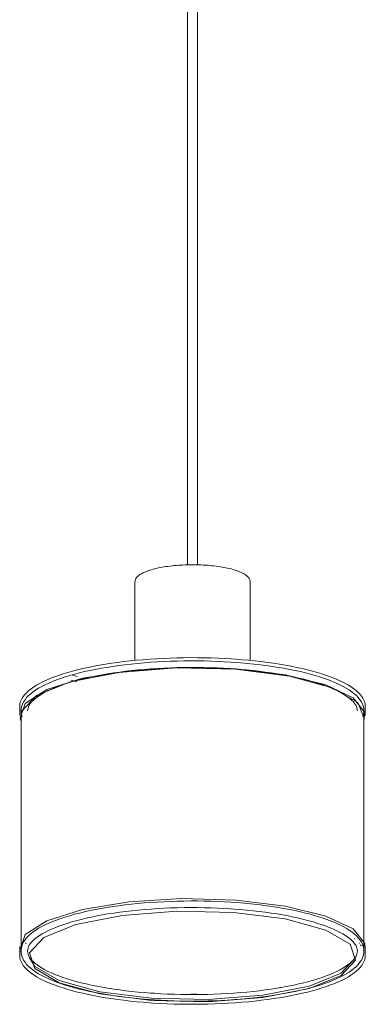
# Model space of a CAD drawing. Header units: millimetres. Extents: x 2834 to 10851, y -1034 to 7771.
# Tile 3 of 9: x 7145 to 7355, y -1034 to -435. Entities that reach past the tile are written whole.
import ezdxf

# ---------------------------------------------------------------- set-up
doc = ezdxf.new("R2010")
doc.units = ezdxf.units.MM
doc.layers.add('E-LITE-EQPM', color=7, linetype='Continuous', lineweight=20)

# ---------------------------------------------------------------- blocks, each defined once
blk = doc.blocks.new('64314-5L   _Suspended_tensor - 64314-47-5L MAMBO Black_rattan pendant lamp ø210-5L-721066-00 Isometrico PDF')
at = {"layer": 'E-LITE-EQPM', "color": 253, "lineweight": 15, "true_color": 0xaaaaaa}
for p, q in [((3970.89, -4.53), (3970.89, -767.11)), ((3976.89, -767.13), (3976.89, -4.53)), ((3938.87, -777.48), (3938.87, -825.28)), ((4008.87, -825.36), (4008.87, -777.48)), ((3900.02, -837.25), (3903.52, -838.21)), ((3903.76, -835.08), (3900.84, -834.28)), ((4072.3, -849.81), (4073.16, -849.75)), ((3868.84, -853.23), (3868.84, -858.7)), ((4078.84, -858.7), (4078.84, -853.23)), ((3869.64, -857.57), (3869.64, -1000.61)), ((4078.04, -1000.61), (4078.04, -857.57)), ((4072.16, -994.41), (4072.53, -994.7)), ((3868.84, -999.36), (3868.84, -1004.84)), ((3872.37, -997.44), (3872.73, -997.02)), ((4075.04, -997.1), (4075.4, -997.52)), ((4075.96, -998.26), (4076.42, -998.94)), ((4078.84, -1004.84), (4078.84, -999.36)), ((3869.32, -1002.15), (3869.43, -1002.45)), ((3869.76, -1002), (3869.68, -1001.37)), ((4077.72, -1001.61), (4077.8, -1001.31)), ((3921.05, -1024.38), (3923.98, -1024.84)), ((4025.25, -1024.6), (4028.15, -1024.12)), ((3973.04, -1028.38), (3976.41, -1028.37))]:
    blk.add_line(p, q, dxfattribs=at)
for points in [[(3938.87, -777.48, 0), (3938.91, -776.96, 0), (3939.02, -776.46, 0), (3939.2, -775.97, 0), (3939.44, -775.49, 0), (3939.74, -775.04, 0), (3940.09, -774.6, 0), (3940.49, -774.18, 0), (3940.94, -773.77, 0), (3941.44, -773.38, 0), (3941.99, -772.99, 0), (3942.58, -772.62, 0), (3943.22, -772.26, 0), (3943.91, -771.91, 0), (3944.64, -771.57, 0), (3945.41, -771.25, 0), (3946.23, -770.93, 0), (3947.09, -770.62, 0), (3947.99, -770.32, 0), (3948.93, -770.04, 0), (3949.9, -769.76, 0), (3950.92, -769.5, 0), (3951.97, -769.25, 0), (3953.05, -769.01, 0), (3954.16, -768.78, 0), (3955.31, -768.57, 0), (3956.48, -768.36, 0), (3957.69, -768.18, 0), (3958.91, -768, 0), (3960.16, -767.84, 0), (3961.43, -767.7, 0), (3962.72, -767.57, 0), (3964.03, -767.45, 0), (3965.36, -767.35, 0), (3966.69, -767.26, 0), (3968.04, -767.19, 0), (3969.4, -767.13, 0), (3970.76, -767.09, 0), (3972.13, -767.06, 0), (3973.5, -767.05, 0), (3974.88, -767.05, 0), (3976.25, -767.07, 0), (3977.62, -767.1, 0), (3978.98, -767.15, 0), (3980.33, -767.22, 0), (3981.67, -767.3, 0), (3983, -767.39, 0), (3984.32, -767.5, 0), (3985.62, -767.62, 0), (3986.9, -767.76, 0), (3988.17, -767.92, 0), (3989.4, -768.08, 0), (3990.62, -768.26, 0), (3991.81, -768.46, 0), (3992.97, -768.66, 0), (3994.1, -768.88, 0), (3995.2, -769.11, 0), (3996.27, -769.36, 0), (3997.3, -769.62, 0), (3998.3, -769.89, 0), (3999.26, -770.17, 0), (4000.18, -770.46, 0), (4001.06, -770.76, 0), (4001.48, -770.91, 0)], [(4008.87, -777.48, 0), (4008.84, -776.96, 0), (4008.73, -776.46, 0), (4008.55, -775.97, 0), (4008.31, -775.49, 0), (4008.01, -775.04, 0), (4007.66, -774.6, 0), (4007.26, -774.18, 0), (4006.81, -773.77, 0), (4006.31, -773.38, 0), (4005.76, -772.99, 0), (4005.17, -772.62, 0), (4004.53, -772.26, 0), (4003.84, -771.91, 0), (4003.11, -771.57, 0), (4002.34, -771.25, 0), (4001.52, -770.93, 0), (4001.48, -770.91, 0)], [(3868.84, -853.23, 0), (3868.93, -851.98, 0), (3869.19, -850.74, 0), (3869.64, -849.52, 0), (3870.25, -848.31, 0), (3871.03, -847.11, 0), (3871.97, -845.94, 0), (3873.08, -844.78, 0), (3874.34, -843.64, 0), (3875.76, -842.52, 0), (3877.34, -841.42, 0), (3879.07, -840.35, 0), (3880.94, -839.29, 0), (3882.96, -838.26, 0), (3885.13, -837.25, 0), (3887.43, -836.27, 0), (3889.88, -835.32, 0), (3892.45, -834.4, 0), (3895.16, -833.5, 0), (3897.98, -832.64, 0), (3900.93, -831.81, 0), (3904, -831.01, 0), (3907.17, -830.25, 0), (3910.46, -829.53, 0), (3913.84, -828.84, 0), (3917.31, -828.19, 0), (3920.88, -827.58, 0), (3924.53, -827.01, 0), (3928.26, -826.48, 0), (3932.07, -826, 0), (3935.94, -825.55, 0), (3939.87, -825.15, 0), (3943.85, -824.79, 0), (3947.88, -824.48, 0), (3951.95, -824.22, 0), (3956.06, -824, 0), (3960.2, -823.82, 0), (3964.35, -823.69, 0), (3968.53, -823.61, 0), (3972.71, -823.57, 0), (3976.89, -823.58, 0), (3981.07, -823.64, 0), (3985.24, -823.75, 0), (3989.39, -823.9, 0), (3993.51, -824.09, 0), (3997.6, -824.33, 0), (4000.05, -824.5, 0)], [(3869.64, -855.98, 0), (3869.74, -854.56, 0), (3870.04, -853.15, 0), (3870.54, -851.78, 0), (3871.21, -850.44, 0), (3872.06, -849.15, 0), (3873.06, -847.89, 0), (3874.23, -846.68, 0), (3875.54, -845.49, 0), (3877, -844.34, 0), (3878.61, -843.22, 0), (3880.35, -842.13, 0), (3882.24, -841.07, 0), (3884.27, -840.04, 0), (3886.44, -839.03, 0), (3888.73, -838.06, 0), (3891.16, -837.11, 0), (3893.72, -836.19, 0), (3896.4, -835.31, 0), (3899.2, -834.45, 0), (3902.11, -833.63, 0), (3905.14, -832.84, 0), (3908.27, -832.09, 0), (3911.51, -831.38, 0), (3914.84, -830.7, 0), (3918.27, -830.06, 0), (3921.78, -829.46, 0), (3925.37, -828.9, 0), (3929.04, -828.38, 0), (3932.78, -827.9, 0), (3936.59, -827.46, 0), (3940.45, -827.07, 0), (3944.37, -826.72, 0), (3948.33, -826.41, 0), (3952.33, -826.15, 0), (3956.37, -825.93, 0), (3960.44, -825.76, 0), (3964.52, -825.63, 0), (3968.62, -825.55, 0), (3972.73, -825.52, 0), (3976.84, -825.53, 0), (3980.94, -825.59, 0), (3985.04, -825.69, 0), (3989.11, -825.83, 0), (3993.17, -826.03, 0), (3997.19, -826.27, 0), (3999.59, -826.43, 0)], [(4078.04, -855.98, 0), (4077.94, -854.56, 0), (4077.63, -853.15, 0), (4077.14, -851.78, 0), (4076.46, -850.44, 0), (4075.62, -849.15, 0), (4074.61, -847.89, 0), (4073.45, -846.68, 0), (4072.14, -845.49, 0), (4070.68, -844.34, 0), (4069.07, -843.22, 0), (4067.32, -842.13, 0), (4065.43, -841.07, 0), (4063.4, -840.04, 0), (4061.24, -839.03, 0), (4058.94, -838.06, 0), (4056.51, -837.11, 0), (4053.96, -836.19, 0), (4051.28, -835.31, 0), (4048.48, -834.45, 0), (4045.56, -833.63, 0), (4042.54, -832.84, 0), (4039.4, -832.09, 0), (4036.17, -831.38, 0), (4032.83, -830.7, 0), (4029.41, -830.06, 0), (4025.9, -829.46, 0), (4022.3, -828.9, 0), (4018.63, -828.38, 0), (4014.89, -827.9, 0), (4011.09, -827.46, 0), (4007.22, -827.07, 0), (4003.31, -826.72, 0), (3999.59, -826.43, 0)], [(4078.84, -853.23, 0), (4078.75, -851.98, 0), (4078.48, -850.74, 0), (4078.04, -849.52, 0), (4077.43, -848.31, 0), (4076.65, -847.11, 0), (4075.7, -845.94, 0), (4074.6, -844.78, 0), (4073.33, -843.64, 0), (4071.91, -842.52, 0), (4070.34, -841.42, 0), (4068.61, -840.35, 0), (4066.73, -839.29, 0), (4064.71, -838.26, 0), (4062.55, -837.25, 0), (4060.24, -836.27, 0), (4057.8, -835.32, 0), (4055.22, -834.4, 0), (4052.52, -833.5, 0), (4049.69, -832.64, 0), (4046.74, -831.81, 0), (4043.68, -831.01, 0), (4040.5, -830.25, 0), (4037.22, -829.53, 0), (4033.84, -828.84, 0), (4030.36, -828.19, 0), (4026.79, -827.58, 0), (4023.14, -827.01, 0), (4019.41, -826.48, 0), (4015.61, -826, 0), (4011.74, -825.55, 0), (4007.81, -825.15, 0), (4003.83, -824.79, 0), (4000.05, -824.5, 0)], [(4000.15, -830.39, 0), (3967.45, -829.52, 0), (3935.38, -831.49, 0), (3907.07, -836.14, 0), (3885.29, -842.99, 0), (3872.19, -851.38, 0), (3869.03, -860.48, 0), (3869.53, -862.05, 0)], [(3999.95, -830.61, 0), (3963.87, -829.82, 0), (3929, -832.51, 0), (3899.53, -838.36, 0), (3879.03, -846.66, 0), (3869.96, -856.42, 0), (3869.73, -859.73, 0)], [(3873.64, -855.98, 0), (3873.7, -855.12, 0), (3873.89, -854.26, 0), (3874.21, -853.37, 0), (3874.67, -852.45, 0), (3875.29, -851.5, 0), (3876.07, -850.53, 0), (3877.01, -849.55, 0), (3878.11, -848.56, 0), (3879.38, -847.56, 0), (3880.81, -846.57, 0), (3882.39, -845.58, 0), (3884.13, -844.6, 0), (3886.02, -843.64, 0), (3888.06, -842.69, 0), (3890.24, -841.76, 0), (3892.56, -840.85, 0), (3895.02, -839.97, 0), (3897.61, -839.12, 0), (3900.32, -838.29, 0), (3903.16, -837.49, 0), (3906.11, -836.73, 0), (3909.17, -835.99, 0), (3912.34, -835.29, 0), (3915.61, -834.63, 0), (3918.97, -834, 0), (3922.42, -833.41, 0), (3925.96, -832.85, 0), (3929.58, -832.34, 0), (3933.27, -831.87, 0), (3937.02, -831.44, 0), (3940.83, -831.05, 0), (3944.7, -830.71, 0), (3948.62, -830.4, 0), (3952.57, -830.14, 0), (3956.56, -829.93, 0), (3960.58, -829.76, 0), (3964.62, -829.63, 0), (3968.68, -829.55, 0), (3972.74, -829.52, 0), (3976.81, -829.53, 0), (3980.87, -829.58, 0), (3984.92, -829.69, 0), (3988.95, -829.83, 0), (3992.95, -830.02, 0), (3996.93, -830.26, 0), (3999.3, -830.42, 0)], [(4074.04, -855.98, 0), (4073.98, -855.12, 0), (4073.79, -854.26, 0), (4073.47, -853.37, 0), (4073, -852.45, 0), (4072.38, -851.5, 0), (4071.61, -850.53, 0), (4070.67, -849.55, 0), (4069.56, -848.56, 0), (4068.3, -847.56, 0), (4066.87, -846.57, 0), (4065.29, -845.58, 0), (4063.55, -844.6, 0), (4061.65, -843.64, 0), (4059.62, -842.69, 0), (4057.43, -841.76, 0), (4055.11, -840.85, 0), (4052.65, -839.97, 0), (4050.07, -839.12, 0), (4047.35, -838.29, 0), (4044.52, -837.49, 0), (4041.57, -836.73, 0), (4038.51, -835.99, 0), (4035.34, -835.29, 0), (4032.07, -834.63, 0), (4028.7, -834, 0), (4025.25, -833.41, 0), (4021.71, -832.85, 0), (4018.1, -832.34, 0), (4014.41, -831.87, 0), (4010.66, -831.44, 0), (4006.84, -831.05, 0), (4002.97, -830.71, 0), (3999.3, -830.42, 0)], [(4077.93, -859.98, 0), (4074.25, -850.95, 0), (4058.68, -841.86, 0), (4032.88, -834.79, 0), (3999.95, -830.61, 0)], [(4078.04, -862.3, 0), (4078.64, -856.92, 0), (4071.54, -847.99, 0), (4054.87, -840.11, 0), (4030.27, -834.04, 0), (4000.15, -830.39, 0)], [(3869.64, -855.98, 0), (3869.74, -857.4, 0), (3870.04, -858.81, 0), (3870.34, -859.62, 0)], [(4078.04, -855.98, 0), (4077.94, -857.4, 0), (4077.63, -858.81, 0), (4077.39, -859.49, 0)], [(4000.15, -971.05, 0), (3967.45, -970.17, 0), (3935.38, -972.15, 0), (3907.07, -976.79, 0), (3885.29, -983.64, 0), (3872.19, -992.03, 0), (3869.03, -1001.14, 0)], [(3869.64, -1002.08, 0), (3869.74, -1000.66, 0), (3870.04, -999.26, 0), (3870.54, -997.88, 0), (3871.21, -996.55, 0), (3872.06, -995.25, 0), (3873.06, -994, 0), (3874.23, -992.78, 0), (3875.54, -991.6, 0), (3877, -990.45, 0), (3878.61, -989.33, 0), (3880.35, -988.24, 0), (3882.24, -987.18, 0), (3884.27, -986.14, 0), (3886.44, -985.14, 0), (3888.73, -984.16, 0), (3891.16, -983.21, 0), (3893.72, -982.3, 0), (3896.4, -981.41, 0), (3899.2, -980.56, 0), (3902.11, -979.74, 0), (3905.14, -978.95, 0), (3908.27, -978.2, 0), (3911.51, -977.48, 0), (3914.84, -976.8, 0), (3918.27, -976.17, 0), (3921.78, -975.56, 0), (3925.37, -975, 0), (3929.04, -974.48, 0), (3932.78, -974, 0), (3936.59, -973.57, 0), (3940.45, -973.17, 0), (3944.37, -972.82, 0), (3948.33, -972.52, 0), (3952.33, -972.26, 0), (3956.37, -972.04, 0), (3960.44, -971.87, 0), (3964.52, -971.74, 0), (3968.62, -971.66, 0), (3972.73, -971.62, 0), (3976.84, -971.63, 0), (3980.94, -971.69, 0), (3985.04, -971.79, 0), (3989.11, -971.94, 0), (3993.17, -972.13, 0), (3997.19, -972.37, 0), (3999.59, -972.54, 0)], [(3873.64, -1002.08, 0), (3873.7, -1001.23, 0), (3873.89, -1000.36, 0), (3874.21, -999.47, 0), (3874.67, -998.55, 0), (3875.29, -997.61, 0), (3876.07, -996.64, 0), (3877.01, -995.65, 0), (3878.11, -994.66, 0), (3879.38, -993.67, 0), (3880.81, -992.67, 0), (3882.39, -991.68, 0), (3884.13, -990.7, 0), (3886.02, -989.74, 0), (3888.06, -988.79, 0), (3890.24, -987.87, 0), (3892.56, -986.96, 0), (3895.02, -986.08, 0), (3897.61, -985.22, 0), (3900.32, -984.4, 0), (3903.16, -983.6, 0), (3906.11, -982.83, 0), (3909.17, -982.1, 0), (3912.34, -981.4, 0), (3915.61, -980.73, 0), (3918.97, -980.1, 0), (3922.42, -979.51, 0), (3925.96, -978.96, 0), (3929.58, -978.45, 0), (3933.27, -977.98, 0), (3937.02, -977.54, 0), (3940.83, -977.16, 0), (3944.7, -976.81, 0), (3948.62, -976.51, 0), (3952.57, -976.25, 0), (3956.56, -976.03, 0), (3960.58, -975.86, 0), (3964.62, -975.74, 0), (3968.68, -975.66, 0), (3972.74, -975.62, 0), (3976.81, -975.63, 0), (3980.87, -975.69, 0), (3984.92, -975.79, 0), (3988.95, -975.94, 0), (3992.95, -976.13, 0), (3996.93, -976.36, 0), (3999.3, -976.52, 0)], [(4074.04, -1002.08, 0), (4073.98, -1001.23, 0), (4073.79, -1000.36, 0), (4073.47, -999.47, 0), (4073, -998.55, 0), (4072.38, -997.61, 0), (4071.61, -996.64, 0), (4070.67, -995.65, 0), (4069.56, -994.66, 0), (4068.3, -993.67, 0), (4066.87, -992.67, 0), (4065.29, -991.68, 0), (4063.55, -990.7, 0), (4061.65, -989.74, 0), (4059.62, -988.79, 0), (4057.43, -987.87, 0), (4055.11, -986.96, 0), (4052.65, -986.08, 0), (4050.07, -985.22, 0), (4047.35, -984.4, 0), (4044.52, -983.6, 0), (4041.57, -982.83, 0), (4038.51, -982.1, 0), (4035.34, -981.4, 0), (4032.07, -980.73, 0), (4028.7, -980.1, 0), (4025.25, -979.51, 0), (4021.71, -978.96, 0), (4018.1, -978.45, 0), (4014.41, -977.98, 0), (4010.66, -977.54, 0), (4006.84, -977.16, 0), (4002.97, -976.81, 0), (3999.3, -976.52, 0)], [(4078.04, -1002.08, 0), (4077.94, -1000.66, 0), (4077.63, -999.26, 0), (4077.14, -997.88, 0), (4076.46, -996.55, 0), (4075.62, -995.25, 0), (4074.61, -994, 0), (4073.45, -992.78, 0), (4072.14, -991.6, 0), (4070.68, -990.45, 0), (4069.07, -989.33, 0), (4067.32, -988.24, 0), (4065.43, -987.18, 0), (4063.4, -986.14, 0), (4061.24, -985.14, 0), (4058.94, -984.16, 0), (4056.51, -983.21, 0), (4053.96, -982.3, 0), (4051.28, -981.41, 0), (4048.48, -980.56, 0), (4045.56, -979.74, 0), (4042.54, -978.95, 0), (4039.4, -978.2, 0), (4036.17, -977.48, 0), (4032.83, -976.8, 0), (4029.41, -976.17, 0), (4025.9, -975.56, 0), (4022.3, -975, 0), (4018.63, -974.48, 0), (4014.89, -974, 0), (4011.09, -973.57, 0), (4007.22, -973.17, 0), (4003.31, -972.82, 0), (3999.59, -972.54, 0)], [(4078.74, -1000.47, 0), (4078.64, -997.58, 0), (4071.54, -988.65, 0), (4054.87, -980.76, 0), (4030.27, -974.7, 0), (4000.15, -971.05, 0)], [(3998.75, -978.59, 0), (3964.33, -977.83, 0), (3931.06, -980.4, 0), (3902.96, -985.98, 0), (3883.4, -993.9, 0), (3874.75, -1003.21, 0), (3878.05, -1012.78, 0), (3892.9, -1021.46, 0), (3917.52, -1028.2, 0), (3948.93, -1032.18, 0)], [(3948.93, -1032.18, 0), (3983.34, -1032.94, 0), (4016.61, -1030.37, 0), (4044.72, -1024.79, 0), (4064.28, -1016.87, 0), (4072.93, -1007.56, 0), (4069.63, -997.99, 0), (4054.77, -989.32, 0), (4030.16, -982.58, 0), (3998.75, -978.59, 0)], [(3868.84, -1004.84, 0), (3868.93, -1006.08, 0), (3869.19, -1007.32, 0), (3869.64, -1008.54, 0), (3870.25, -1009.76, 0), (3871.03, -1010.95, 0), (3871.97, -1012.13, 0), (3873.08, -1013.28, 0), (3874.34, -1014.42, 0), (3875.76, -1015.54, 0), (3877.34, -1016.64, 0), (3879.07, -1017.72, 0), (3880.94, -1018.77, 0), (3882.96, -1019.8, 0), (3885.13, -1020.81, 0), (3887.43, -1021.79, 0), (3889.88, -1022.74, 0), (3892.45, -1023.66, 0), (3895.16, -1024.56, 0), (3897.98, -1025.42, 0), (3900.93, -1026.25, 0), (3904, -1027.05, 0), (3907.17, -1027.81, 0), (3910.46, -1028.53, 0), (3913.84, -1029.22, 0), (3917.31, -1029.87, 0), (3920.88, -1030.48, 0), (3924.53, -1031.05, 0), (3928.26, -1031.58, 0), (3932.07, -1032.07, 0), (3935.94, -1032.51, 0), (3939.87, -1032.91, 0), (3943.85, -1033.27, 0), (3947.63, -1033.56, 0)], [(3869.64, -1002.08, 0), (3869.74, -1003.51, 0), (3870.04, -1004.91, 0), (3870.54, -1006.29, 0), (3871.21, -1007.62, 0), (3872.06, -1008.92, 0), (3873.06, -1010.17, 0), (3874.23, -1011.39, 0), (3875.54, -1012.57, 0), (3877, -1013.72, 0), (3878.61, -1014.84, 0), (3880.35, -1015.93, 0), (3882.24, -1016.99, 0), (3884.27, -1018.02, 0), (3886.44, -1019.03, 0), (3888.73, -1020.01, 0), (3891.16, -1020.95, 0), (3893.72, -1021.87, 0), (3896.4, -1022.76, 0), (3899.2, -1023.61, 0), (3902.11, -1024.43, 0), (3905.14, -1025.22, 0), (3908.27, -1025.97, 0), (3911.51, -1026.68, 0), (3914.84, -1027.36, 0), (3918.27, -1028, 0), (3921.78, -1028.6, 0), (3925.37, -1029.16, 0), (3929.04, -1029.68, 0), (3932.78, -1030.16, 0), (3936.59, -1030.6, 0), (3940.45, -1030.99, 0), (3944.37, -1031.34, 0), (3948.08, -1031.63, 0)], [(3873.64, -1002.08, 0), (3873.7, -1002.94, 0), (3873.89, -1003.8, 0), (3874.21, -1004.7, 0), (3874.67, -1005.62, 0), (3875.29, -1006.56, 0), (3876.07, -1007.53, 0), (3877.01, -1008.51, 0), (3878.11, -1009.51, 0), (3879.38, -1010.5, 0), (3880.81, -1011.5, 0), (3882.39, -1012.49, 0), (3884.13, -1013.46, 0), (3886.02, -1014.43, 0), (3888.06, -1015.37, 0), (3890.24, -1016.3, 0), (3892.56, -1017.21, 0), (3895.02, -1018.09, 0), (3897.61, -1018.94, 0), (3900.32, -1019.77, 0), (3903.16, -1020.57, 0), (3906.11, -1021.34, 0), (3909.17, -1022.07, 0), (3912.34, -1022.77, 0), (3915.61, -1023.44, 0), (3918.97, -1024.06, 0), (3922.42, -1024.66, 0), (3925.96, -1025.21, 0), (3929.58, -1025.72, 0), (3933.27, -1026.19, 0), (3937.02, -1026.62, 0), (3940.83, -1027.01, 0), (3944.7, -1027.36, 0), (3948.37, -1027.64, 0)], [(4078.84, -1004.84, 0), (4078.75, -1006.08, 0), (4078.48, -1007.32, 0), (4078.04, -1008.54, 0), (4077.43, -1009.76, 0), (4076.65, -1010.95, 0), (4075.7, -1012.13, 0), (4074.6, -1013.28, 0), (4073.33, -1014.42, 0), (4071.91, -1015.54, 0), (4070.34, -1016.64, 0), (4068.61, -1017.72, 0), (4066.73, -1018.77, 0), (4064.71, -1019.8, 0), (4062.55, -1020.81, 0), (4060.24, -1021.79, 0), (4057.8, -1022.74, 0), (4055.22, -1023.66, 0), (4052.52, -1024.56, 0), (4049.69, -1025.42, 0), (4046.74, -1026.25, 0), (4043.68, -1027.05, 0), (4040.5, -1027.81, 0), (4037.22, -1028.53, 0), (4033.84, -1029.22, 0), (4030.36, -1029.87, 0), (4026.79, -1030.48, 0), (4023.14, -1031.05, 0), (4019.41, -1031.58, 0), (4015.61, -1032.07, 0), (4011.74, -1032.51, 0), (4007.81, -1032.91, 0), (4003.83, -1033.27, 0), (3999.79, -1033.58, 0), (3995.72, -1033.85, 0), (3991.61, -1034.07, 0), (3987.48, -1034.24, 0), (3983.32, -1034.37, 0), (3979.15, -1034.45, 0), (3974.97, -1034.49, 0), (3970.78, -1034.48, 0), (3966.61, -1034.42, 0), (3962.44, -1034.32, 0), (3958.29, -1034.17, 0), (3954.17, -1033.97, 0), (3950.07, -1033.73, 0), (3947.63, -1033.56, 0)], [(4078.04, -1002.08, 0), (4077.94, -1003.51, 0), (4077.63, -1004.91, 0), (4077.14, -1006.29, 0), (4076.46, -1007.62, 0), (4075.62, -1008.92, 0), (4074.61, -1010.17, 0), (4073.45, -1011.39, 0), (4072.14, -1012.57, 0), (4070.68, -1013.72, 0), (4069.07, -1014.84, 0), (4067.32, -1015.93, 0), (4065.43, -1016.99, 0), (4063.4, -1018.02, 0), (4061.24, -1019.03, 0), (4058.94, -1020.01, 0), (4056.51, -1020.95, 0), (4053.96, -1021.87, 0), (4051.28, -1022.76, 0), (4048.48, -1023.61, 0), (4045.56, -1024.43, 0), (4042.54, -1025.22, 0), (4039.4, -1025.97, 0), (4036.17, -1026.68, 0), (4032.83, -1027.36, 0), (4029.41, -1028, 0), (4025.9, -1028.6, 0), (4022.3, -1029.16, 0), (4018.63, -1029.68, 0), (4014.89, -1030.16, 0), (4011.09, -1030.6, 0), (4007.22, -1030.99, 0), (4003.31, -1031.34, 0), (3999.34, -1031.65, 0), (3995.34, -1031.91, 0), (3991.3, -1032.13, 0), (3987.24, -1032.3, 0), (3983.16, -1032.43, 0), (3979.06, -1032.51, 0), (3974.95, -1032.54, 0), (3970.84, -1032.53, 0), (3966.73, -1032.48, 0), (3962.64, -1032.37, 0), (3958.56, -1032.23, 0), (3954.51, -1032.03, 0), (3950.49, -1031.8, 0), (3948.08, -1031.63, 0)], [(4074.04, -1002.08, 0), (4073.98, -1002.94, 0), (4073.79, -1003.8, 0), (4073.47, -1004.7, 0), (4073, -1005.62, 0), (4072.38, -1006.56, 0), (4071.61, -1007.53, 0), (4070.67, -1008.51, 0), (4069.56, -1009.51, 0), (4068.3, -1010.5, 0), (4066.87, -1011.5, 0), (4065.29, -1012.49, 0), (4063.55, -1013.46, 0), (4061.65, -1014.43, 0), (4059.62, -1015.37, 0), (4057.43, -1016.3, 0), (4055.11, -1017.21, 0), (4052.65, -1018.09, 0), (4050.07, -1018.94, 0), (4047.35, -1019.77, 0), (4044.52, -1020.57, 0), (4041.57, -1021.34, 0), (4038.51, -1022.07, 0), (4035.34, -1022.77, 0), (4032.07, -1023.44, 0), (4028.7, -1024.06, 0), (4025.25, -1024.66, 0), (4021.71, -1025.21, 0), (4018.1, -1025.72, 0), (4014.41, -1026.19, 0), (4010.66, -1026.62, 0), (4006.84, -1027.01, 0), (4002.97, -1027.36, 0), (3999.06, -1027.66, 0), (3995.1, -1027.92, 0), (3991.11, -1028.13, 0), (3987.09, -1028.3, 0), (3983.05, -1028.43, 0), (3979, -1028.51, 0), (3974.94, -1028.54, 0), (3970.87, -1028.53, 0), (3966.81, -1028.48, 0), (3962.76, -1028.38, 0), (3958.73, -1028.23, 0), (3954.72, -1028.04, 0), (3950.75, -1027.81, 0), (3948.37, -1027.64, 0)], [(3948.93, -1030.8, 0), (3983.34, -1031.56, 0), (4016.61, -1028.99, 0), (4044.72, -1023.41, 0), (4064.28, -1015.49, 0), (4072.91, -1006.25, 0)], [(3874.89, -1006.65, 0), (3878.05, -1011.4, 0), (3892.9, -1020.07, 0), (3917.52, -1026.81, 0), (3948.93, -1030.8, 0)]]:
    blk.add_polyline3d(points, dxfattribs=at)

msp = doc.modelspace()

# ---------------------------------------------------------------- block references
at = {"layer": 'E-LITE-EQPM', "color": 253, "lineweight": 15, "true_color": 0xaaaaaa}
msp.add_blockref('64314-5L   _Suspended_tensor - 64314-47-5L MAMBO Black_rattan pendant lamp ø210-5L-721066-00 Isometrico PDF', (3276.42, 0), dxfattribs=at)

doc.saveas('drawing.dxf')
